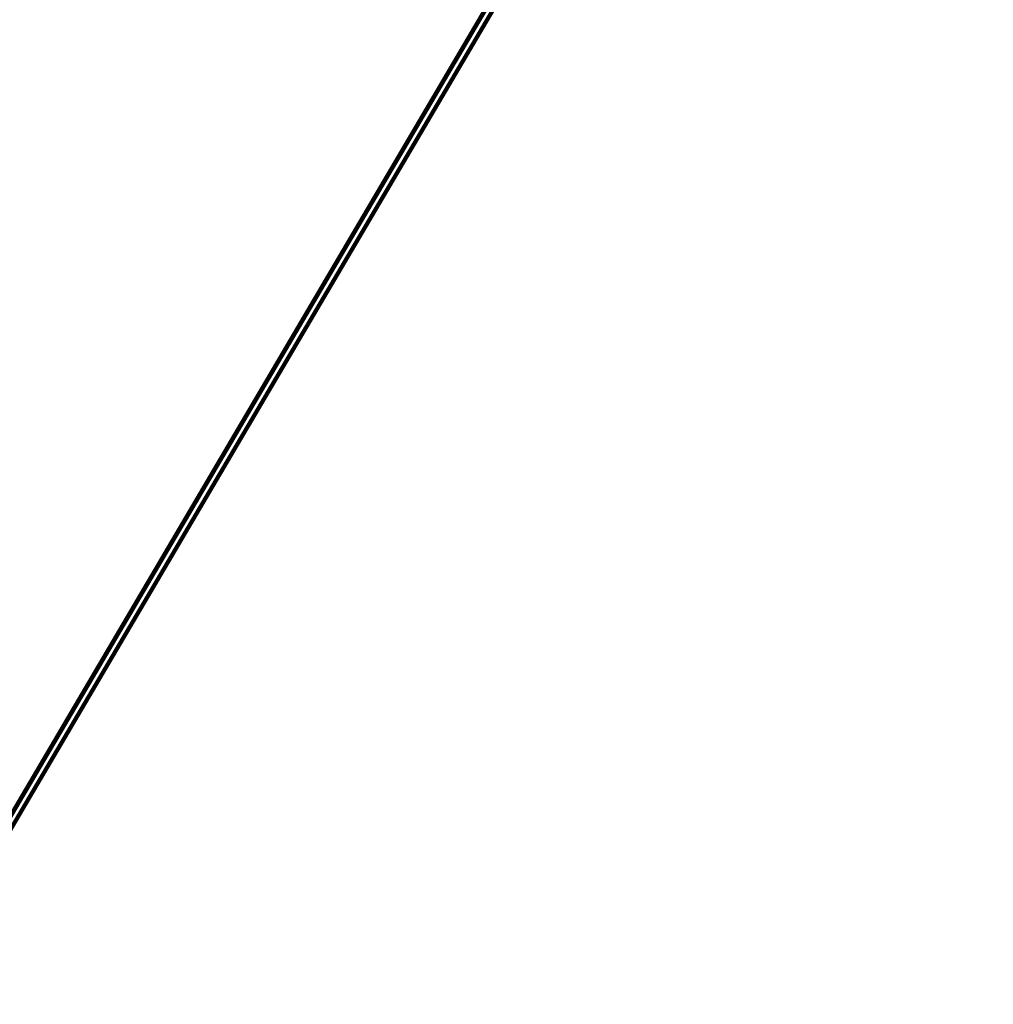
# Model space of a CAD drawing. Extents: x 1160024 to 2574774, y 200346 to 1150377.
# Tile 7 of 118: x 2463118 to 2482642, y 327525 to 347262. Entities that reach past the tile are written whole.
import ezdxf

# ---------------------------------------------------------------- set-up
doc = ezdxf.new("R2010")
doc.units = 0
doc.header["$MEASUREMENT"] = 0
doc.layers.add('Prop Earthen Structure False Cut Ditch Detail CELL', color=9, linetype='Continuous', lineweight=30)
doc.layers.add('Typical Terminator CELL', color=7, linetype='Continuous', lineweight=0)
doc.styles.add('Style-GEOMETRICFUTURA_211_M_L', font='GEOMETRICFUTURA_211_M_L.shx')
doc.dimstyles.new('erosion_control', dxfattribs={"dimtxt": 4.99999, "dimasz": 9.99998, "dimexe": 2.499995, "dimexo": 2.499995, "dimgap": 2.499995, "dimtad": 0, "dimtih": 1, "dimtoh": 1, "dimzin": 3, "dimdsep": 46, "dimtxsty": 'Style-GEOMETRICFUTURA_211_M_L', "dimcen": 0.09, "dimaunit": 1, "dimadec": 4, "dimazin": 3, "dimtfac": 1, "dimtofl": 0, "dimtmove": 0, "dimatfit": 1, "dimfxl": 1, "dimtzin": 3, "dimlwd": 106, "dimarcsym": 0})

# ---------------------------------------------------------------- blocks, each defined once
blk = doc.blocks.new('TERMINATOR_0.5')
at = {"color": 1, "linetype": 'Continuous', "lineweight": 0}
blk.add_line((0, 0), (-1, -0.1), dxfattribs=at)
blk = doc.blocks.new('PROP EARTHEN STRUCTURE FALSE CUT DITCH DETAIL')
at = {"layer": 'Prop Earthen Structure False Cut Ditch Detail CELL', "lineweight": 13, "annotation_type": 0, "has_hookline": 1, "hookline_direction": 0, "horizontal_direction": (0.992551, -0.12183, 0)}
for points, text_width in [([(15, 25), (-71875, -165310), (-71870, -165310)], 36.8), ([(13, 39), (-71867, -165270), (-71862, -165271)], 31), ([(166, 52), (-71718, -165325), (-71713, -165325)], 21.4)]:
    blk.add_leader(points, dimstyle='erosion_control', override={"dimasz": 4.99999, "dimldrblk": 'TERMINATOR_0.5', "dimlwd": 65534}, dxfattribs=dict(at, text_width=text_width))

msp = doc.modelspace()

# ---------------------------------------------------------------- block references
at = {"layer": 'Prop Earthen Structure False Cut Ditch Detail CELL', "rotation": 353.0022961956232}
msp.add_blockref('PROP EARTHEN STRUCTURE FALSE CUT DITCH DETAIL', (2482470, 364469), dxfattribs=at)

doc.saveas('drawing.dxf')
